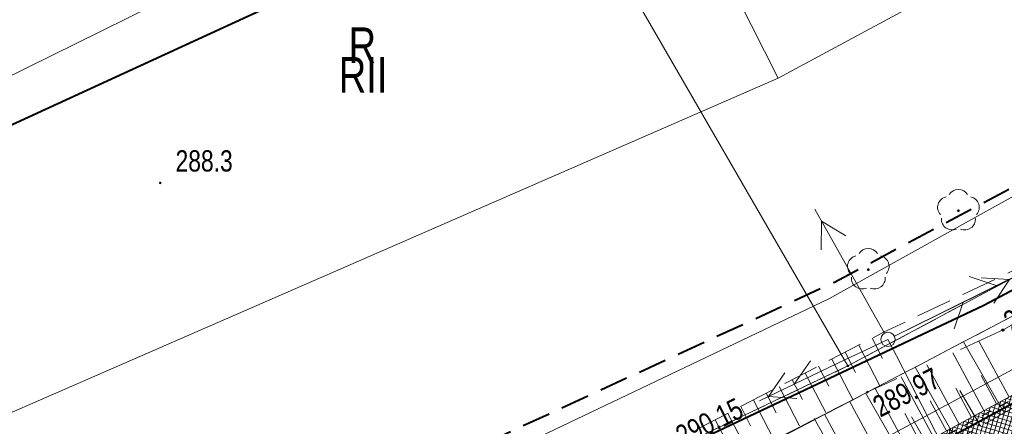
# Model space of a CAD drawing. Header units: metres. Extents: x 7437397 to 7437776, y 5556446 to 5556944.
# Tile 19 of 45: x 7437546 to 7437580, y 5556712 to 5556726. Entities that reach past the tile are written whole.
import ezdxf

# ---------------------------------------------------------------- set-up
doc = ezdxf.new("R2010")
doc.units = ezdxf.units.M
doc.header["$MEASUREMENT"] = 0
for name, pattern in [('0.5_0.5', [1.5, 0.5, -0.5, 0.5]), ('BUBZ01-500', [1.75, 1.25, -0.5]), ('DGN Style 3', [8.60601, 6.14715, -2.45886]), ('EGBU01-500', [1, 0.5, -0.5]), ('KTCR02-500', [1.5, 1, -0.5])]:
    doc.linetypes.add(name, pattern=pattern)
doc.layers.get('0').update_dxf_attribs({"color": 250, "lineweight": 5})
for name, color, linetype, lineweight in [('203-Punkt załamania granicy działki nie stabilizowany', 7, 'Continuous', 5), ('510-Podpora jednosłupowa symb.-STPOW', 7, 'Continuous', 5), ('521-Kierunek linii-STPOW', 7, 'Continuous', 5), ('BUBZ01', 250, 'Continuous', 5), ('BUIB02_01', 250, 'Continuous', 5), ('D_balustrada', 7, '0.5_0.5', 30), ('D_obrzeze', 7, 'Continuous', 40), ('D_pobocze', 7, 'Continuous', 13), ('D_skarpa', 7, 'DGN Style 3', 20), ('D_skarpa-symbol', 7, 'Continuous', 20), ('DS_chodniki', 4, 'Continuous', 0), ('DS_pobocze', 1, 'Continuous', 0), ('EGBD03', 250, 'Continuous', 5), ('EGBK02', 250, 'Continuous', 5), ('EGBP04_03', 250, 'Continuous', 5), ('EGBU01', 250, 'Continuous', 5), ('MPZP', 250, 'Continuous', 5), ('OBOP02_01', 250, 'Continuous', 5), ('przewód elektroenergetyczny niskiego napięcia (linia) - symbol', 7, 'Continuous', 5), ('przewód telekomunikacyjny (linia) - symbol', 7, 'Continuous', 5), ('punkt wysokościowy naturalny', 7, 'Continuous', 5), ('punkt wysokościowy sztuczny', 7, 'Continuous', 5), ('RTPW01', 250, 'Continuous', 5), ('RTPW02', 250, 'Continuous', 5), ('rzedne dla projektanta', 250, 'Continuous', 5), ('SUPE04', 250, 'Continuous', 5), ('SUPE_01', 250, 'Continuous', 5), ('SUPG_01', 250, 'Continuous', 5), ('SUPT01', 250, 'Continuous', 5), ('SUPT_01', 250, 'Continuous', 5), ('SUPW_01', 250, 'Continuous', 5), ('SUSM04_01_E', 250, 'Continuous', 5), ('słup (punkt)', 7, 'Continuous', 5)]:
    doc.layers.add(name, color=color, linetype=linetype, lineweight=lineweight)
doc.styles.get("Standard").update_dxf_attribs({"font": 'txt.shx', "width": 0.75})
doc.linetypes.add('KTOK05_01-500', pattern='A,3.75,[13,dgnlstyle-rozp_2015.shx,S=0.002778,R=0,X=0,Y=0],3.75', length=7.5)

# ---------------------------------------------------------------- blocks, each defined once
blk = doc.blocks.new('PE04')
at = {"color": 0, "linetype": 'Continuous', "lineweight": 13, "ltscale": 10}
for p, q in [((46.5, 0), (37.84, 5)), ((6.5, 0), (0, 0)), ((6.5, 0), (16.5, 0)), ((16.5, 0), (26.5, 0)), ((26.5, 0), (36.5, 0)), ((36.5, 0), (46.5, 0)), ((46.5, 0), (37.84, -5)), ((46.5, 0), (50, 0))]:
    blk.add_line(p, q, dxfattribs=at)
blk = doc.blocks.new('PT01')
at = {"color": 0, "linetype": 'Continuous', "lineweight": 13, "ltscale": 10}
for p, q in [((46.5, 0), (37.84, 5)), ((6.5, 0), (0, 0)), ((6.5, 0), (16.5, 0)), ((16.5, 0), (26.5, 0)), ((26.5, 0), (36.5, 0)), ((36.5, 0), (27.84, -5)), ((36.5, 0), (46.5, 0)), ((46.5, 0), (50, 0))]:
    blk.add_line(p, q, dxfattribs=at)
blk = doc.blocks.new('203')
at = {"layer": '203-Punkt załamania granicy działki nie stabilizowany', "linetype": 'Continuous', "lineweight": 13}
h = blk.add_hatch(color=96, dxfattribs=at)
edge = h.paths.add_edge_path()
edge.add_arc((0, 0), 0.45, 0, 360)
blk = doc.blocks.new('PW02')
at = {"layer": 'punkt wysokościowy sztuczny', "linetype": 'Continuous', "lineweight": 13}
h = blk.add_hatch(color=0, dxfattribs=at)
edge = h.paths.add_edge_path()
edge.add_arc((0, 0), 0.45, 0, 360)
blk = doc.blocks.new('510')
at = {"layer": '510-Podpora jednosłupowa symb.-STPOW', "color": 0, "linetype": 'Continuous', "lineweight": 13}
blk.add_circle((0, 0), 2.5, dxfattribs=at)
blk = doc.blocks.new('521')
at = {"layer": '521-Kierunek linii-STPOW', "color": 30, "linetype": 'Continuous', "lineweight": 13}
for p, q in [((42.5, 0), (35.43, 7.07)), ((7.5, 0), (57.5, 0)), ((29.57, 0), (22.5, -7.07))]:
    blk.add_line(p, q, dxfattribs=at)
blk = doc.blocks.new('SM04')
at = {"layer": 'słup (punkt)', "color": 0, "linetype": 'Continuous', "lineweight": 13}
blk.add_circle((0, 0), 2.5, dxfattribs=at)
blk = doc.blocks.new('PW01')
at = {"layer": 'punkt wysokościowy naturalny', "linetype": 'Continuous', "lineweight": 13}
h = blk.add_hatch(color=0, dxfattribs=at)
edge = h.paths.add_edge_path()
edge.add_arc((0, 0), 0.45, 0, 360)
blk = doc.blocks.new('SUPE04')
at = {"layer": 'SUPE04', "color": 1, "linetype": 'Continuous', "lineweight": 13}
blk.add_line((5.25, 0), (0.25, 0), dxfattribs=at)
at = {"layer": 'SUPE04', "color": 1, "linetype": 'Continuous', "lineweight": 13, "flags": 128}
blk.add_lwpolyline([(3.9, 0.5), (4.766, 0), (3.9, -0.5)], dxfattribs=at)
blk = doc.blocks.new('OBOP02_01')
at = {"layer": 'OBOP02_01', "linetype": 'Continuous', "lineweight": 13}
h = blk.add_hatch(color=96, dxfattribs=at)
edge = h.paths.add_edge_path()
edge.add_arc((0, 0), 0.05, 0, 360)
at = {"layer": 'OBOP02_01', "color": 96, "linetype": 'Continuous', "lineweight": 13}
for centre, start, end in [((0, 0.375), 30.1471, 149.8529), ((-0.357, 0.116), 102.1471, 221.8529), ((0.357, 0.116), 318.1471, 77.8529), ((-0.22, -0.303), 174.1472, 293.8529), ((0.22, -0.303), 246.1471, 5.8529)]:
    blk.add_arc(centre, 0.375, start, end, dxfattribs=at)

msp = doc.modelspace()

# ---------------------------------------------------------------- hatches: boundary and pattern name
at = {"layer": 'DS_chodniki'}
h = msp.add_hatch(dxfattribs=at)
h.set_pattern_fill('CROSSHATCH', color=256, style=0, pattern_type=2)
h.set_pattern_definition([(73.46674, (7437570.81996, 5556706.75558), (-0.1437982, 0.04268577), []), (343.46675, (7437570.81996, 5556706.75558), (0.04268577, 0.1437982), [])])
h.paths.add_polyline_path([(7437562.402, 5556702.828, -0.023893), (7437532.396, 5556688.415), (7437530.778, 5556687.731, -0.394504), (7437522.445, 5556690.787), (7437521.799, 5556692.066), (7437520.46, 5556691.39), (7437521.106, 5556690.111, 0.394504), (7437531.362, 5556686.349), (7437532.98, 5556687.034, 0.021064), (7437559.623, 5556699.646), (7437559.623, 5556699.646), (7437559.888, 5556699.785, 0.002613), (7437563.116, 5556701.508), (7437592.616, 5556717.455), (7437593.223, 5556719.488)])
at = {"layer": 'DS_pobocze', "lineweight": 0}
h = msp.add_hatch(dxfattribs=at)
h.set_pattern_fill('CROSSHATCH', color=256, style=0, pattern_type=2)
h.set_pattern_definition([(73.46674, (7437527.08768, 5556687.80706), (-0.1437982, 0.04268577), []), (343.46675, (7437527.08768, 5556687.80706), (0.04268577, 0.1437982), [])])
h.paths.add_polyline_path([(7437562.283, 5556703.048, -0.023893), (7437532.299, 5556688.645), (7437530.681, 5556687.961, -0.394504), (7437522.668, 5556690.9), (7437522.022, 5556692.179), (7437521.799, 5556692.066), (7437522.445, 5556690.787, 0.394504), (7437530.778, 5556687.731), (7437532.396, 5556688.415, 0.023893), (7437562.402, 5556702.828), (7437593.223, 5556719.488), (7437593.104, 5556719.708)])

# ---------------------------------------------------------------- linework, layer by layer
at = {"layer": 'BUBZ01', "color": 7, "linetype": 'BUBZ01-500', "lineweight": 13, "flags": 128}
msp.add_lwpolyline([(7437528.318, 5556692.995), (7437547.83, 5556700.48), (7437576.23, 5556715.25), (7437589.02, 5556721.32), (7437589.43, 5556720.35), (7437575.67, 5556713.15), (7437558.6, 5556704.26), (7437548.16, 5556699.51), (7437535.53, 5556693.23), (7437528.982, 5556691.059)], dxfattribs=at)
msp.add_lwpolyline([(7437524.04, 5556689.42), (7437535.53, 5556693.23), (7437548.16, 5556699.51), (7437558.6, 5556704.26), (7437575.67, 5556713.15), (7437589.43, 5556720.35), (7437590.07, 5556719.5), (7437590.16, 5556717.95), (7437574.86, 5556709.22), (7437552.89, 5556697.48), (7437530.34, 5556687.12), (7437524.27, 5556688.21), (7437524.04, 5556689.42)], close=True, dxfattribs=at)
at = {"layer": 'BUBZ01', "color": 7, "linetype": 'Continuous', "lineweight": 13, "flags": 128}
for points in [[(7437575.83, 5556715.04), (7437576.2, 5556714.33)], [(7437580.47, 5556712.42), (7437579.05, 5556714.92)], [(7437574.88, 5556714.55), (7437575.25, 5556713.84)], [(7437575.36, 5556714.8), (7437576.1, 5556713.37)], [(7437574.41, 5556714.31), (7437575.15, 5556712.89)], [(7437573.48, 5556713.82), (7437574.21, 5556712.43)], [(7437573.95, 5556714.06), (7437574.31, 5556713.36)], [(7437578.8, 5556711.47), (7437577.34, 5556714.03)], [(7437573.02, 5556713.58), (7437573.38, 5556712.89)], [(7437572.11, 5556713.11), (7437572.46, 5556712.42)], [(7437572.56, 5556713.34), (7437573.28, 5556711.96)], [(7437577.1, 5556710.5), (7437575.6, 5556713.12)], [(7437579.64, 5556711.95), (7437578.92, 5556713.21)], [(7437571.66, 5556712.87), (7437572.36, 5556711.51)], [(7437571.21, 5556712.64), (7437571.56, 5556711.96)], [(7437570.31, 5556712.17), (7437570.66, 5556711.51)], [(7437570.76, 5556712.4), (7437571.46, 5556711.06)], [(7437575.34, 5556709.49), (7437573.79, 5556712.22)], [(7437577.95, 5556710.99), (7437577.22, 5556712.28)]]:
    msp.add_lwpolyline(points, dxfattribs=at)
at = {"layer": 'BUIB02_01', "color": 212, "linetype": 'Continuous', "lineweight": 40, "flags": 128}
msp.add_lwpolyline([(7437471.018, 5556680.168), (7437490.105, 5556682.798), (7437506.941, 5556685.963), (7437514.516, 5556687.29), (7437530.92, 5556693.586), (7437543.72, 5556699.172), (7437579.76, 5556716.205), (7437631.582, 5556743.722), (7437615.039, 5556772.576)], dxfattribs=at)
at = {"layer": 'D_balustrada', "ltscale": 0.7, "flags": 128}
msp.add_lwpolyline([(7437521.799, 5556692.066), (7437522.557, 5556690.843, 0.394504), (7437530.729, 5556687.846), (7437532.348, 5556688.53, 0.023893), (7437562.343, 5556702.938), (7437590.074, 5556717.928), (7437590.026, 5556719.569)], format="xyb", dxfattribs=at)
at = {"layer": 'D_obrzeze'}
msp.add_line((7437562.402, 5556702.828), (7437605.532, 5556726.141), dxfattribs=at)
at = {"layer": 'D_pobocze', "flags": 128}
msp.add_lwpolyline([(7437522.668, 5556690.9, 0.394504), (7437530.681, 5556687.961), (7437532.299, 5556688.645, 0.023893), (7437562.283, 5556703.048), (7437593.104, 5556719.708)], format="xyb", dxfattribs=at)
at = {"layer": 'D_skarpa', "flags": 128}
msp.add_lwpolyline([(7437524.288, 5556689.548), (7437524.714, 5556689.687), (7437525.28, 5556689.873), (7437525.75, 5556690.027), (7437526.151, 5556690.158), (7437526.498, 5556690.272), (7437526.804, 5556690.372), (7437527.078, 5556690.462), (7437527.326, 5556690.543), (7437527.555, 5556690.618), (7437527.767, 5556690.687), (7437527.965, 5556690.752), (7437528.153, 5556690.814), (7437528.333, 5556690.873), (7437528.506, 5556690.929), (7437528.675, 5556690.985), (7437528.84, 5556691.039), (7437529.003, 5556691.092), (7437529.165, 5556691.145), (7437529.354, 5556691.207), (7437529.831, 5556691.363), (7437530.308, 5556691.52), (7437530.785, 5556691.676), (7437531.258, 5556691.831), (7437531.728, 5556691.985), (7437532.198, 5556692.139), (7437532.668, 5556692.293), (7437533.138, 5556692.447), (7437533.609, 5556692.601), (7437534.079, 5556692.755), (7437534.55, 5556692.909), (7437535.021, 5556693.063), (7437535.492, 5556693.218), (7437535.937, 5556693.43), (7437536.38, 5556693.648), (7437536.823, 5556693.866), (7437537.266, 5556694.083), (7437537.709, 5556694.301), (7437538.152, 5556694.519), (7437538.595, 5556694.737), (7437539.038, 5556694.954), (7437539.48, 5556695.172), (7437539.923, 5556695.389), (7437540.366, 5556695.607), (7437540.808, 5556695.825), (7437541.251, 5556696.042), (7437541.693, 5556696.26), (7437542.136, 5556696.477), (7437542.579, 5556696.695), (7437543.021, 5556696.912), (7437543.463, 5556697.13), (7437543.906, 5556697.347), (7437544.348, 5556697.565), (7437544.791, 5556697.782), (7437545.233, 5556698), (7437545.675, 5556698.217), (7437546.118, 5556698.434), (7437546.56, 5556698.652), (7437547.002, 5556698.869), (7437547.445, 5556699.087), (7437547.887, 5556699.304), (7437548.334, 5556699.513), (7437548.781, 5556699.72), (7437549.229, 5556699.927), (7437549.676, 5556700.134), (7437550.124, 5556700.341), (7437550.571, 5556700.548), (7437551.019, 5556700.755), (7437551.467, 5556700.962), (7437551.914, 5556701.169), (7437552.362, 5556701.376), (7437552.81, 5556701.583), (7437553.258, 5556701.79), (7437553.706, 5556701.997), (7437554.154, 5556702.204), (7437554.602, 5556702.411), (7437555.05, 5556702.618), (7437555.498, 5556702.826), (7437555.946, 5556703.033), (7437556.394, 5556703.24), (7437556.843, 5556703.447), (7437557.291, 5556703.655), (7437557.739, 5556703.862), (7437558.188, 5556704.069), (7437558.636, 5556704.279), (7437559.073, 5556704.508), (7437559.51, 5556704.737), (7437559.947, 5556704.966), (7437560.384, 5556705.196), (7437560.821, 5556705.425), (7437561.262, 5556705.656), (7437561.705, 5556705.888), (7437562.147, 5556706.121), (7437562.59, 5556706.353), (7437563.033, 5556706.585), (7437563.476, 5556706.817), (7437563.919, 5556707.05), (7437564.362, 5556707.282), (7437564.804, 5556707.514), (7437565.247, 5556707.746), (7437565.69, 5556707.979), (7437566.133, 5556708.211), (7437566.576, 5556708.443), (7437567.019, 5556708.676), (7437567.461, 5556708.908), (7437567.904, 5556709.14), (7437568.347, 5556709.372), (7437568.79, 5556709.605), (7437569.233, 5556709.837), (7437569.676, 5556710.069), (7437570.121, 5556710.297), (7437570.565, 5556710.526), (7437571.01, 5556710.755), (7437571.455, 5556710.983), (7437571.9, 5556711.212), (7437572.344, 5556711.441), (7437572.789, 5556711.669), (7437573.234, 5556711.898), (7437573.679, 5556712.126), (7437574.124, 5556712.355), (7437574.568, 5556712.584), (7437575.013, 5556712.812), (7437575.458, 5556713.041), (7437575.908, 5556713.259), (7437576.364, 5556713.468), (7437576.82, 5556713.676), (7437577.275, 5556713.885), (7437577.731, 5556714.094), (7437578.186, 5556714.302), (7437578.642, 5556714.511), (7437579.097, 5556714.72), (7437579.553, 5556714.928), (7437580.009, 5556715.137), (7437580.463, 5556715.349), (7437580.897, 5556715.596), (7437581.331, 5556715.844), (7437581.766, 5556716.092), (7437582.2, 5556716.34), (7437582.635, 5556716.588), (7437583.069, 5556716.836), (7437583.504, 5556717.083), (7437583.938, 5556717.331), (7437584.372, 5556717.579), (7437584.807, 5556717.827), (7437585.241, 5556718.075), (7437585.676, 5556718.322), (7437586.11, 5556718.57), (7437586.544, 5556718.818), (7437586.979, 5556719.066), (7437587.413, 5556719.314), (7437587.848, 5556719.562), (7437588.282, 5556719.809), (7437588.716, 5556720.057), (7437589.151, 5556720.305), (7437589.223, 5556720.346)], dxfattribs=at)
at = {"layer": 'D_skarpa-symbol', "flags": 128}
for points in [[(7437580.646, 5556712.973), (7437579.582, 5556714.942)], [(7437579.766, 5556712.498), (7437578.671, 5556714.524)], [(7437578.887, 5556712.022), (7437577.76, 5556714.107)], [(7437578.007, 5556711.547), (7437576.848, 5556713.69)], [(7437580.206, 5556712.736), (7437579.666, 5556713.734)], [(7437577.127, 5556711.071), (7437575.937, 5556713.272)], [(7437579.326, 5556712.26), (7437578.771, 5556713.288)], [(7437576.247, 5556710.596), (7437575.041, 5556712.827)], [(7437578.447, 5556711.785), (7437577.875, 5556712.841)], [(7437575.368, 5556710.12), (7437574.152, 5556712.37)], [(7437577.567, 5556711.309), (7437576.98, 5556712.395)]]:
    msp.add_lwpolyline(points, dxfattribs=at)
at = {"layer": 'EGBD03', "color": 96, "linetype": 'Continuous', "lineweight": 13}
msp.add_line((7437574.98, 5556714.07), (7437558.312, 5556742.861), dxfattribs=at)
at = {"layer": 'EGBD03', "color": 96, "linetype": 'Continuous', "lineweight": 13, "flags": 128}
for points in [[(7437574.98, 5556714.07), (7437592.85, 5556723.6)], [(7437574.98, 5556714.07), (7437547.59, 5556701)]]:
    msp.add_lwpolyline(points, dxfattribs=at)
at = {"layer": 'EGBU01', "color": 96, "linetype": 'EGBU01-500', "lineweight": 13, "flags": 128}
for points in [[(7437574.98, 5556714.07), (7437592.85, 5556723.6)], [(7437592.85, 5556723.6), (7437574.98, 5556714.07)], [(7437548.13, 5556701.26), (7437574.98, 5556714.07)], [(7437574.98, 5556714.07), (7437548.13, 5556701.26)]]:
    msp.add_lwpolyline(points, dxfattribs=at)
at = {"layer": 'MPZP', "color": 212, "linetype": 'KTOK05_01-500', "lineweight": 40, "flags": 128}
msp.add_lwpolyline([(7437480.35, 5556702.039), (7437498.164, 5556705.138), (7437519.727, 5556710.673), (7437570.307, 5556733.919), (7437638.513, 5556770.222), (7437729.943, 5556819.329)], dxfattribs=at)
at = {"layer": 'MPZP', "color": 212, "linetype": 'KTCR02-500', "lineweight": 40, "flags": 128}
msp.add_lwpolyline([(7437738.295, 5556803.984), (7437715.191, 5556791.784), (7437661.349, 5556763.226), (7437574.511, 5556717.006), (7437530.05, 5556696.506), (7437525.798, 5556698.029), (7437514.19, 5556719.761)], dxfattribs=at)
at = {"layer": 'rzedne dla projektanta', "color": 7, "linetype": 'Continuous', "lineweight": 40}
msp.add_circle((7437580.43, 5556715.33), 0.0225, dxfattribs=at)
at = {"layer": 'SUPE_01', "color": 1, "linetype": 'Continuous', "lineweight": 13, "flags": 128}
msp.add_lwpolyline([(7437601.635, 5556725.162), (7437600.216, 5556724.388), (7437574.398, 5556710.521), (7437552.37, 5556698.835), (7437529.759, 5556688.702), (7437521.807, 5556691.71), (7437513.451, 5556689.173), (7437513.22, 5556690)], dxfattribs=at)
at = {"layer": 'SUPG_01', "color": 52, "linetype": 'Continuous', "lineweight": 13, "flags": 128}
for points in [[(7437505.33, 5556697.53), (7437509.719, 5556697.926), (7437522.113, 5556702.608), (7437540.72, 5556710.32), (7437572.53, 5556724.178), (7437601.779, 5556739.923), (7437624.775, 5556752.295)], [(7437572.53, 5556724.178), (7437562.075, 5556744.832)]]:
    msp.add_lwpolyline(points, dxfattribs=at)
at = {"layer": 'SUPT_01', "color": 30, "linetype": 'Continuous', "lineweight": 13, "flags": 128}
msp.add_lwpolyline([(7437624.834, 5556744.449), (7437603.973, 5556732.899), (7437579.114, 5556719.1), (7437574.314, 5556716.425), (7437544.39, 5556702.175), (7437531.441, 5556696.093), (7437491.469, 5556686.466), (7437485.362, 5556685.024)], dxfattribs=at)
at = {"layer": 'SUPW_01', "color": 5, "linetype": 'Continuous', "lineweight": 13, "flags": 128}
msp.add_lwpolyline([(7437624.519, 5556762.969), (7437600.44, 5556750.19), (7437586.81, 5556744.55), (7437574.29, 5556738.446), (7437539.95, 5556721.509), (7437526.12, 5556714.05), (7437502.465, 5556704.034), (7437498.34, 5556711.451)], dxfattribs=at)

# ---------------------------------------------------------------- block references
at = {"layer": 'EGBP04_03', "color": 96, "linetype": 'Continuous', "lineweight": 13, "xscale": 0.1, "yscale": 0.1, "zscale": 0.1}
msp.add_blockref('203', (7437574.98, 5556714.07), dxfattribs=at)
at = {"layer": 'OBOP02_01', "color": 96, "linetype": 'Continuous', "lineweight": 13}
for p in [(7437578.867, 5556719.524), (7437575.698, 5556717.451)]:
    msp.add_blockref('OBOP02_01', p, dxfattribs=at)
at = {"layer": 'przewód elektroenergetyczny niskiego napięcia (linia) - symbol', "color": 1, "linetype": 'Continuous', "lineweight": 13, "xscale": 0.1, "yscale": 0.1, "zscale": 0.1}
for rotation in [205.519, 297.236]:
    msp.add_blockref('PE04', (7437576.39, 5556715), dxfattribs=dict(at, rotation=rotation))
at = {"layer": 'przewód telekomunikacyjny (linia) - symbol', "color": 30, "linetype": 'Continuous', "lineweight": 13, "xscale": 0.1, "yscale": 0.1, "zscale": 0.1, "rotation": 205.519}
msp.add_blockref('PT01', (7437576.39, 5556715), dxfattribs=at)
at = {"layer": 'RTPW01', "color": 7, "linetype": 'Continuous', "lineweight": 13, "xscale": 0.1, "yscale": 0.1, "zscale": 0.1}
msp.add_blockref('PW01', (7437550.8, 5556720.5), dxfattribs=at)
at = {"layer": 'RTPW02', "color": 7, "linetype": 'Continuous', "lineweight": 13, "xscale": 0.1, "yscale": 0.1, "zscale": 0.1}
msp.add_blockref('PW02', (7437575.67, 5556713.15), dxfattribs=at)
at = {"layer": 'SUPE04', "color": 1, "linetype": 'Continuous', "lineweight": 13}
for rotation in [119.3990000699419, 26.18399999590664]:
    msp.add_blockref('SUPE04', (7437576.39, 5556715), dxfattribs=dict(at, rotation=rotation))
at = {"layer": 'SUPT01', "color": 30, "linetype": 'Continuous', "lineweight": 13, "xscale": 0.1, "yscale": 0.1, "zscale": 0.1, "rotation": 26.39699999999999}
msp.add_blockref('521', (7437576.39, 5556715), dxfattribs=at)
at = {"layer": 'SUSM04_01_E', "color": 7, "linetype": 'Continuous', "lineweight": 13, "xscale": 0.1, "yscale": 0.1, "zscale": 0.1}
for name in ['510', 'SM04']:
    msp.add_blockref(name, (7437576.39, 5556715), dxfattribs=at)

# ---------------------------------------------------------------- texts
at = {"layer": 'EGBK02', "color": 96, "linetype": 'Continuous', "lineweight": 30, "insert": (7437557.08, 5556724.924), "char_height": 1.25, "attachment_point": 1, "line_spacing_factor": 0.6}
msp.add_mtext('\\FWORKING_1250;\\H1x;\\W0.8;RII', dxfattribs=at)
at = {"layer": 'EGBU01', "color": 96, "linetype": 'Continuous', "lineweight": 30, "insert": (7437557.425, 5556724.715), "char_height": 1.25, "attachment_point": 7, "line_spacing_factor": 0.6}
msp.add_mtext('\\FWORKING_1250;\\H1x;\\W0.8;R', dxfattribs=at)
at = {"layer": 'RTPW01', "color": 7, "linetype": 'Continuous', "lineweight": 13, "insert": (7437551.34, 5556721.65), "char_height": 0.75, "attachment_point": 1, "line_spacing_factor": 0.6}
msp.add_mtext('\\FWORKING_1250;\\H1x;\\W0.8;288.3', dxfattribs=at)
at = {"layer": 'RTPW01', "color": 7, "linetype": 'Continuous', "lineweight": 13, "insert": (7437576.124, 5556712.238), "char_height": 0.75, "attachment_point": 7, "rotation": 27.252, "line_spacing_factor": 0.6}
msp.add_mtext('\\FWORKING_1250;\\H1x;\\W0.8;289.97', dxfattribs=at)
at = {"layer": 'rzedne dla projektanta', "color": 7, "linetype": 'Continuous', "lineweight": 0, "char_height": 0.75, "attachment_point": 7, "line_spacing_factor": 0.6}
for s, insert, rotation in [('\\FWORKING_1250;\\H1x;\\W0.8; 290.33', (7437580.554, 5556715.113), 29.8108), ('\\FWORKING_1250;\\H1x;\\W0.8; 290.15', (7437568.981, 5556711.106), 26.3467)]:
    msp.add_mtext(s, dxfattribs=dict(at, insert=insert, rotation=rotation))

doc.saveas('drawing.dxf')
